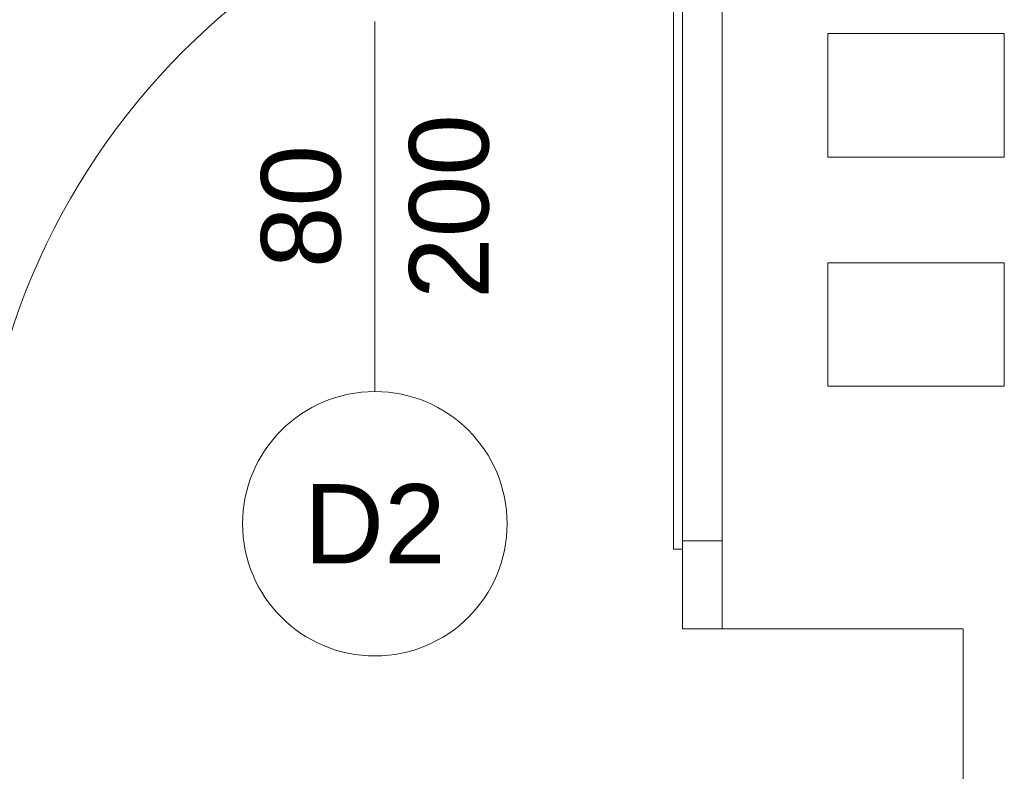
# Model space of a CAD drawing. Header units: millimetres. Extents: x -2274 to 12297, y -16157 to 26321.
# Tile 16 of 256: x -1277 to -1165, y -9909 to -9824. Entities that reach past the tile are written whole.
import ezdxf
from ezdxf.enums import TextEntityAlignment as Align

# ---------------------------------------------------------------- set-up
doc = ezdxf.new("R2010")
doc.units = ezdxf.units.MM
doc.layers.add('-ŚCIANY NOŚNE', color=4, linetype='Continuous', lineweight=53)
doc.layers.add('_PROJEKTOWANE', color=5, linetype='Continuous')
doc.layers.add('PROJEKTOWANE', color=5, linetype='Continuous')
doc.styles.add('ARIAL', font='arial.ttf', dxfattribs={"height": 0.5})

msp = doc.modelspace()

# ---------------------------------------------------------------- linework, layer by layer
at = {"layer": '-ŚCIANY NOŚNE', "color": 253, "lineweight": 13}
for p, q in [((-1197.35, -9722), (-1197.35, -9893)), ((-1185.35, -9825.44), (-1165.35, -9825.44)), ((-1165.35, -9825.44), (-1185.35, -9825.44)), ((-1185.35, -9825.44), (-1185.35, -9839.44)), ((-1165.35, -9825.44), (-1165.35, -9839.44)), ((-1165.35, -9839.44), (-1185.35, -9839.44)), ((-1185.35, -9851.44), (-1165.35, -9851.44)), ((-1165.35, -9851.44), (-1185.35, -9851.44)), ((-1185.35, -9851.44), (-1185.35, -9865.44)), ((-1165.35, -9851.44), (-1165.35, -9865.44)), ((-1165.35, -9865.44), (-1185.35, -9865.44)), ((-1197.35, -9893), (-1170, -9893)), ((-1170, -9893), (-1170, -9994.45))]:
    msp.add_line(p, q, dxfattribs=at)
at = {"layer": '_PROJEKTOWANE', "color": 253, "lineweight": 13}
for p, q in [((-1201.85, -9883), (-1197.35, -9883)), ((-1201.85, -9883), (-1201.85, -9893)), ((-1201.85, -9893), (-1197.35, -9893))]:
    msp.add_line(p, q, dxfattribs=at)
at = {"layer": 'PROJEKTOWANE', "color": 253, "lineweight": 13}
for p, q in [((-1202.85, -9803.96), (-1202.85, -9883.96)), ((-1201.85, -9883.96), (-1201.85, -9803.96)), ((-1236.73, -9866.06), (-1236.73, -9824.06)), ((-1202.85, -9883.96), (-1201.85, -9883.96)), ((-1201.85, -9883.96), (-1201.85, -9884.96))]:
    msp.add_line(p, q, dxfattribs=at)
msp.add_circle((-1236.73, -9881.06), 15, dxfattribs=at)
msp.add_arc((-1201.85, -9883.96), 80, 90, 180, dxfattribs=at)

# ---------------------------------------------------------------- texts
at = {"layer": 'PROJEKTOWANE', "color": 253, "lineweight": 13, "style": 'ARIAL'}
for s, p in [('200', (-1228.34, -9845.06)), ('80', (-1245.13, -9845.06))]:
    msp.add_text(s, height=9, rotation=90, dxfattribs=at).set_placement(p, align=Align.MIDDLE_CENTER)
msp.add_text('D2', height=9, dxfattribs=at).set_placement((-1236.73, -9881.06), align=Align.MIDDLE_CENTER)

doc.saveas('drawing.dxf')
